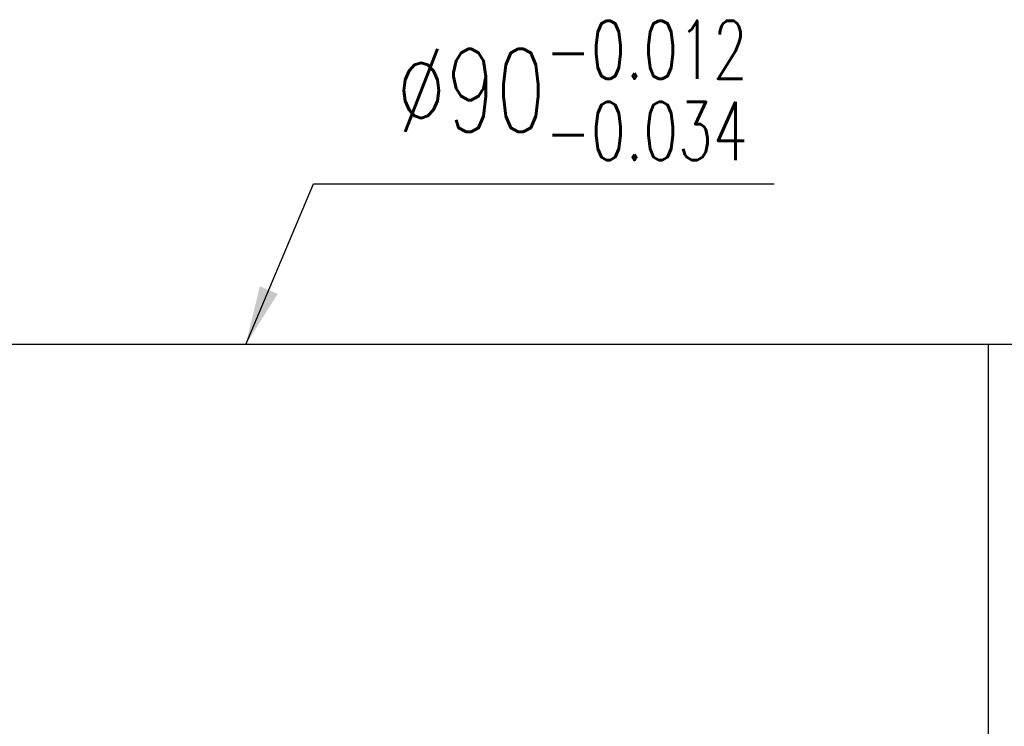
# Model space of a CAD drawing. Header units: millimetres. Extents: x -15 to 395, y -10 to 221.
# Tile 65 of 66: x 262 to 345, y 119 to 178. Entities that reach past the tile are written whole.
import ezdxf

# ---------------------------------------------------------------- set-up
doc = ezdxf.new("R2010")
doc.units = ezdxf.units.MM
doc.header["$LTSCALE"] = 0.2
doc.layers.add('DIM', color=4, linetype='CONTINUOUS')
doc.layers.add('layer 1', color=7, linetype='CONTINUOUS')
doc.styles.add('DIM-7', font='SIMPLEX.shx', dxfattribs={"width": 0.7, "bigfont": 'chineset.shx'})
doc.dimstyles.new('CNS', dxfattribs={"dimtxt": 3.5, "dimasz": 2.5, "dimexe": 1, "dimexo": 1.5, "dimgap": 0.09, "dimtad": 0, "dimdsep": 46, "dimtxsty": 'DIM-7', "dimcen": 0.09, "dimclrd": 1, "dimclre": 1, "dimclrt": 4, "dimadec": 0, "dimazin": 0, "dimtfac": 1, "dimtix": 1, "dimtmove": 2, "dimatfit": 3, "dimfxl": 1, "dimtvp": 0.971429, "dimtolj": 1, "dimarcsym": 0})

msp = doc.modelspace()

# ---------------------------------------------------------------- linework, layer by layer
at = {"layer": 'layer 1', "linetype": 'Continuous'}
for p, q in [((367.729, 150.739), (243.729, 150.739)), ((343.729, 60.739), (343.729, 150.739))]:
    msp.add_line(p, q, dxfattribs=at)

# ---------------------------------------------------------------- texts
at = {"layer": 'DIM', "color": 0, "insert": (293.739, 166.325), "char_height": 7, "attachment_point": 7, "style": 'DIM-7'}
msp.add_mtext('\\A1;%%C90{\\H0.7x;\\S-0.012^ -0.034;}', dxfattribs=at)

# ---------------------------------------------------------------- leaders
at = {"layer": 'DIM', "color": 0, "annotation_type": 0, "has_hookline": 1, "hookline_direction": 0, "text_width": 31.897}
msp.add_leader([(281.016, 150.739), (286.739, 164.325), (291.739, 164.325)], dimstyle='CNS', override={"dimscale": 2, "dimtxt": 4, "dimgap": 1, "dimtad": 1, "dimclrd": 0, "dimclre": 0, "dimclrt": 0, "dimtmove": 1}, dxfattribs=at)

doc.saveas('drawing.dxf')
